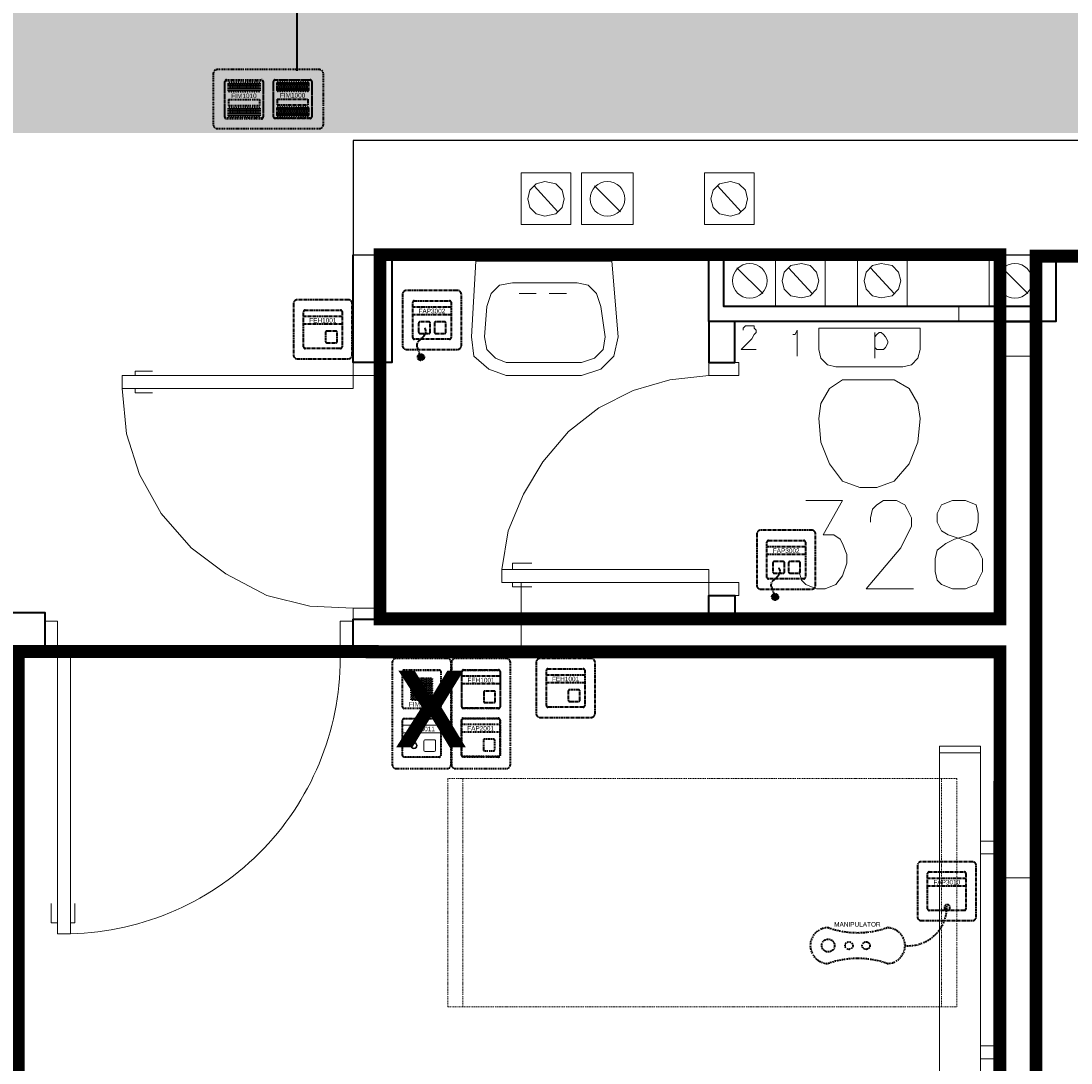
# Model space of a CAD drawing. Header units: millimetres. Extents: x 1 to 17496, y 1 to 30809.
# Tile 249 of 256: x 12559 to 12969, y 28420 to 28827. Entities that reach past the tile are written whole.
import ezdxf
from ezdxf.enums import TextEntityAlignment as Align

# ---------------------------------------------------------------- set-up
doc = ezdxf.new("R2010")
doc.units = ezdxf.units.MM
doc.linetypes.add('BORDER', pattern=[1.75, 0.5, -0.25, 0.5, -0.25, 0, -0.25])
doc.linetypes.add('CENTER', pattern=[2, 1.25, -0.25, 0.25, -0.25])
for name, color, linetype, lineweight in [('0_Przyz_do demontażu', 1, 'CENTER', 40), ('0_Przyz_FAP2001', 1, 'BORDER', 40), ('0_Przyz_FAP3002', 1, 'CENTER', 40), ('0_Przyz_FAP3010', 1, 'CENTER', 40), ('0_Przyz_FEH-1001', 1, 'CENTER', 40), ('0_Przyz_FIM1000', 1, 'CENTER', 40), ('0_Przyz_FIM1100', 1, 'BORDER', 40), ('0_Przyz_Manipulator', 1, 'BORDER', 40), ('0_Przyz_Ramka x4', 1, 'BORDER', 40), ('0_Przyz_Sala chorych', 5, 'BORDER', 40), ('0_Przyz_WC pacjenta', 30, 'CENTER', 40), ('0_Przyz_łóżko', 150, 'BORDER', 40), ('2DE_OBJ_ABB-SIGNAL', 7, 'Continuous', 18), ('N_SSP_ewakuacja', 4, 'CENTER', 40)]:
    doc.layers.add(name, color=color, linetype=linetype, lineweight=lineweight)
for name, color, linetype in [('2DE_TXTMARK', 41, 'Continuous'), ('2DE_TXTNUM', 11, 'Continuous'), ('PDF _Geometria', 7, 'Continuous')]:
    doc.layers.add(name, color=color, linetype=linetype)
doc.styles.add('arial', font='arialbd.ttf')
doc.styles.add('CP_ATTR', font='ARIAL.TTF')
doc.styles.add('CP_ELATT', font='ARIAL.TTF')

# ---------------------------------------------------------------- blocks, each defined once
blk = doc.blocks.new('2de_abb_sig_045_1psoxj')
blk.add_lwpolyline([(0, 20), (0, 0, 0.414214), (1.5, -1.5), (21.5, -1.5, 0.414214), (23, 0), (23, 20, 0.414214), (21.5, 21.5), (1.5, 21.5, 0.414214)], format="xyb", close=True)
at = {"flags": 128}
for points in [[(4, 3.1), (4, 16.9)], [(4.6, 17.5), (18.4, 17.5)], [(19, 16.9), (19, 3.1)], [(18.4, 2.5), (4.6, 2.5)]]:
    blk.add_lwpolyline(points, dxfattribs=at)
for centre, start, end in [((4.6, 16.9), 90, 180), ((18.4, 16.9), 0, 90), ((4.6, 3.1), 180, 270), ((18.4, 3.1), 270, 0)]:
    blk.add_arc(centre, 0.6, start, end)
at = {"linetype": 'Continuous', "style": 'CP_ATTR', "flags": 9}
for tag in ['NAME', 'ARTICLE', 'MARK2', 'OTHER1', 'PRODUCT-TYPE', 'ORDER-NO', 'PRODUCER', 'VOLTAGE', 'CURRENT', 'POWER', 'CHARACTER', 'IP', 'OTHER', 'LINK', 'WEIGHT', 'NUMBER', 'GROUP', 'FUNCTION', 'EL-STATUS']:
    blk.add_attdef(tag, text='', height=0.00005, dxfattribs=at).set_placement((0, 0), align=Align.MIDDLE_LEFT)
at = {"layer": '2DE_TXTMARK', "linetype": 'ByBlock', "style": 'CP_ATTR', "width": 0.8, "flags": 8}
blk.add_attdef('MARK1', text='', height=1.8, dxfattribs=at).set_placement((11.5, 27), align=Align.CENTER)
at = {"layer": '2DE_TXTNUM', "style": 'CP_ELATT', "width": 0.8}
blk.add_attdef('TAG', text='', height=2.5, dxfattribs=at).set_placement((11.5, 23), align=Align.CENTER)
blk = doc.blocks.new('2de_abb_sig_012_53oms7o')
at = {"layer": '0_Przyz_FAP3010', "color": 1}
for p, q in [((15, 5), (0, 5)), ((15, 2), (0, 2)), ((6.68, -7.5), (6.68, -5.79)), ((8.63, -7.5), (8.63, -5.79))]:
    blk.add_line(p, q, dxfattribs=at)
at = {"layer": '0_Przyz_FAP3010', "color": 1, "flags": 128}
for points in [[(0, -6.9), (0, 6.9)], [(0.6, 7.5), (14.4, 7.5)], [(15, 6.9), (15, -6.9)], [(14.4, -7.5), (0.6, -7.5)]]:
    blk.add_lwpolyline(points, dxfattribs=at)
at = {"layer": '0_Przyz_FAP3010', "color": 1}
for centre, radius, start, end in [((0.6, 6.9), 0.6, 90, 180), ((14.4, 6.9), 0.6, 0, 90), ((0.6, -6.9), 0.6, 180, 270), ((7.65, -6.54), 1.23, 37.6692, 142.3308), ((14.4, -6.9), 0.6, 270, 0)]:
    blk.add_arc(centre, radius, start, end, dxfattribs=at)
at = {"layer": '0_Przyz_FAP3010', "color": 1, "style": 'CP_ELATT', "width": 0.8}
blk.add_attdef('TAG', text='', height=2.5, dxfattribs=at).set_placement((7.5, 9), align=Align.CENTER)
at = {"layer": '0_Przyz_FAP3010', "color": 1, "linetype": 'ByBlock', "style": 'CP_ATTR', "width": 0.8, "flags": 8}
blk.add_attdef('MARK1', text='', height=1.8, dxfattribs=at).set_placement((7.5, 3.5), align=Align.MIDDLE_CENTER)
at = {"layer": '0_Przyz_FAP3010', "color": 1, "linetype": 'Continuous', "style": 'CP_ATTR', "flags": 9}
for tag in ['NAME', 'ARTICLE', 'MARK2', 'OTHER1', 'PRODUCT-TYPE', 'ORDER-NO', 'PRODUCER', 'VOLTAGE', 'CURRENT', 'POWER', 'CHARACTER', 'IP', 'OTHER', 'LINK', 'WEIGHT', 'NUMBER', 'GROUP', 'FUNCTION', 'EL-STATUS']:
    blk.add_attdef(tag, text='', height=0.00005, dxfattribs=at).set_placement((0, -6.9), align=Align.MIDDLE_LEFT)
blk = doc.blocks.new('2de_abb_sig_011_53jswgj')
blk.add_hatch(color=256).paths.add_polyline_path([(4.43, -14.56, 0.52796), (2.73, -13.39, 1.894083)])
for p, q in [((15, 5), (0, 5)), ((15, 2), (0, 2)), ((2.32, -1.2), (2.32, -4.8)), ((6.38, -0.75), (2.76, -0.75)), ((6.82, -4.8), (6.82, -1.2)), ((8.47, -1.2), (8.47, -4.8)), ((12.53, -0.75), (8.91, -0.75)), ((12.97, -4.8), (12.97, -1.2)), ((2.77, -5.25), (6.37, -5.25)), ((4.46, -6.18), (2.81, -7.85)), ((6.82, -4.35), (6.82, -4.35)), ((8.92, -5.25), (12.52, -5.25)), ((12.97, -4.35), (12.97, -4.35)), ((1.71, -10.8), (3.18, -14.56))]:
    blk.add_line(p, q)
at = {"flags": 128}
for points in [[(0, -6.9), (0, 6.9)], [(0.6, 7.5), (14.4, 7.5)], [(15, 6.9), (15, -6.9)], [(14.4, -7.5), (0.6, -7.5)]]:
    blk.add_lwpolyline(points, dxfattribs=at)
blk.add_circle((3.18, -14.56), 1.25)
for centre, radius, start, end in [((0.6, 6.9), 0.6, 90, 180), ((14.4, 6.9), 0.6, 0, 90), ((2.77, -1.2), 0.45, 88.7598, 180), ((2.77, -4.52), 2.36, 315.5514, 40.269), ((6.37, -1.2), 0.45, 0, 91.2402), ((8.92, -1.2), 0.45, 88.7598, 180), ((12.52, -1.2), 0.45, 0, 91.2402), ((0.6, -6.9), 0.6, 180, 270), ((3.91, -9.94), 2.36, 117.738, 201.3291), ((2.77, -4.8), 0.45, 180, 270), ((6.37, -4.8), 0.45, 270, 0), ((8.92, -4.8), 0.45, 180, 270), ((12.52, -4.8), 0.45, 270, 0), ((14.4, -6.9), 0.6, 270, 0)]:
    blk.add_arc(centre, radius, start, end)
at = {"linetype": 'Continuous', "style": 'CP_ATTR', "flags": 9}
for tag in ['NAME', 'ARTICLE', 'MARK2', 'OTHER1', 'PRODUCT-TYPE', 'ORDER-NO', 'PRODUCER', 'VOLTAGE', 'CURRENT', 'POWER', 'CHARACTER', 'IP', 'OTHER', 'LINK', 'WEIGHT', 'NUMBER', 'GROUP', 'FUNCTION', 'EL-STATUS']:
    blk.add_attdef(tag, text='', height=0.00005, dxfattribs=at).set_placement((0, -6.9), align=Align.MIDDLE_LEFT)
at = {"layer": '2DE_TXTMARK', "linetype": 'ByBlock', "style": 'CP_ATTR', "width": 0.8, "flags": 8}
blk.add_attdef('MARK1', text='', height=1.8, dxfattribs=at).set_placement((7.5, 3.5), align=Align.MIDDLE_CENTER)
at = {"layer": '2DE_TXTNUM', "style": 'CP_ELATT', "width": 0.8}
blk.add_attdef('TAG', text='', height=2.5, dxfattribs=at).set_placement((7.5, 9), align=Align.CENTER)
blk = doc.blocks.new('2de_abb_sig_001_fzxmh7f')
for p, q in [((15, 5), (0, 5)), ((15, 2), (0, 2)), ((8.57, -1.2), (8.57, -4.8)), ((12.63, -0.75), (9.01, -0.75)), ((13.07, -4.8), (13.07, -1.2)), ((9.02, -5.25), (12.62, -5.25)), ((13.07, -4.35), (13.07, -4.35))]:
    blk.add_line(p, q)
at = {"flags": 128}
for points in [[(0, -6.9), (0, 6.9)], [(0.6, 7.5), (14.4, 7.5)], [(15, 6.9), (15, -6.9)], [(14.4, -7.5), (0.6, -7.5)]]:
    blk.add_lwpolyline(points, dxfattribs=at)
for centre, radius, start, end in [((0.6, 6.9), 0.6, 90, 180), ((14.4, 6.9), 0.6, 0, 90), ((9.02, -1.2), 0.45, 88.7598, 180), ((12.62, -1.2), 0.45, 0, 91.2402), ((0.6, -6.9), 0.6, 180, 270), ((9.02, -4.8), 0.45, 180, 270), ((12.62, -4.8), 0.45, 270, 0), ((14.4, -6.9), 0.6, 270, 0)]:
    blk.add_arc(centre, radius, start, end)
at = {"linetype": 'Continuous', "style": 'CP_ATTR', "flags": 9}
for tag in ['NAME', 'ARTICLE', 'MARK2', 'OTHER1', 'PRODUCT-TYPE', 'ORDER-NO', 'PRODUCER', 'VOLTAGE', 'CURRENT', 'POWER', 'CHARACTER', 'IP', 'OTHER', 'LINK', 'WEIGHT', 'NUMBER', 'GROUP', 'FUNCTION', 'EL-STATUS']:
    blk.add_attdef(tag, text='', height=0.00005, dxfattribs=at).set_placement((0, -6.9), align=Align.MIDDLE_LEFT)
at = {"layer": '2DE_TXTMARK', "linetype": 'ByBlock', "style": 'CP_ATTR', "width": 0.8, "flags": 8}
blk.add_attdef('MARK1', text='', height=1.8, dxfattribs=at).set_placement((7.5, 3.5), align=Align.MIDDLE_CENTER)
at = {"layer": '2DE_TXTNUM', "style": 'CP_ELATT', "width": 0.8}
blk.add_attdef('TAG', text='', height=2.5, dxfattribs=at).set_placement((7.5, 9), align=Align.CENTER)
blk = doc.blocks.new('2de_abb_sig_046_18mvjo')
blk.add_lwpolyline([(0, 40), (0, 0, 0.414214), (1.5, -1.5), (21.5, -1.5, 0.414214), (23, 0), (23, 40, 0.414214), (21.5, 41.5), (1.5, 41.5, 0.414214)], format="xyb", close=True)
at = {"flags": 128}
for points in [[(4.6, 37), (18.4, 37)], [(4, 22.6), (4, 36.4)], [(19, 36.4), (19, 22.6)], [(18.4, 22), (4.6, 22)], [(4, 3.6), (4, 17.4)], [(4.6, 18), (18.4, 18)], [(19, 17.4), (19, 3.6)], [(18.4, 3), (4.6, 3)]]:
    blk.add_lwpolyline(points, dxfattribs=at)
for centre, start, end in [((4.6, 36.4), 90, 180), ((18.4, 36.4), 0, 90), ((4.6, 22.6), 180, 270), ((18.4, 22.6), 270, 0), ((4.6, 17.4), 90, 180), ((18.4, 17.4), 0, 90), ((4.6, 3.6), 180, 270), ((18.4, 3.6), 270, 0)]:
    blk.add_arc(centre, 0.6, start, end)
at = {"linetype": 'Continuous', "style": 'CP_ATTR', "flags": 9}
for tag in ['NAME', 'ARTICLE', 'MARK2', 'OTHER1', 'PRODUCT-TYPE', 'ORDER-NO', 'PRODUCER', 'VOLTAGE', 'CURRENT', 'POWER', 'CHARACTER', 'IP', 'OTHER', 'LINK', 'WEIGHT', 'NUMBER', 'GROUP', 'FUNCTION', 'EL-STATUS']:
    blk.add_attdef(tag, text='', height=0.00005, dxfattribs=at).set_placement((0, 0), align=Align.MIDDLE_LEFT)
at = {"layer": '2DE_TXTMARK', "linetype": 'ByBlock', "style": 'CP_ATTR', "width": 0.8, "flags": 8}
blk.add_attdef('MARK1', text='', height=1.8, dxfattribs=at).set_placement((11.5, 47), align=Align.CENTER)
at = {"layer": '2DE_TXTNUM', "style": 'CP_ELATT', "width": 0.8}
blk.add_attdef('TAG', text='', height=2.5, dxfattribs=at).set_placement((11.5, 43), align=Align.CENTER)
blk = doc.blocks.new('2de_abb_sig_007_fzx2ohn')
blk.add_hatch(color=10).paths.add_polyline_path([(1.5, -2.25), (13.5, -2.25), (13.5, 0), (1.5, 0)])
at = {"color": 10}
for p, q in [((1.5, 0), (13.5, 0)), ((1.5, 0), (1.5, -2.25)), ((13.5, 0), (13.5, -2.25)), ((1.5, -2.25), (13.5, -2.25))]:
    blk.add_line(p, q, dxfattribs=at)
at = {"flags": 128}
for points in [[(0, -6.9), (0, 6.9)], [(0.6, 7.5), (14.4, 7.5)], [(15, 6.9), (15, -6.9)], [(14.4, -7.5), (0.6, -7.5)]]:
    blk.add_lwpolyline(points, dxfattribs=at)
for points in [[(1.5, 3.38), (1.5, 6.38)], [(1.95, 6.38), (1.95, 3.38)], [(2.4, 3.38), (2.4, 6.38)], [(2.85, 6.38), (2.85, 3.38)], [(3.3, 3.38), (3.3, 6.38)], [(3.75, 6.38), (3.75, 3.38)], [(4.2, 3.38), (4.2, 6.38)], [(4.65, 6.38), (4.65, 3.38)], [(5.1, 3.38), (5.1, 6.38)], [(5.55, 6.38), (5.55, 3.38)], [(6, 3.38), (6, 6.38)], [(6.45, 6.38), (6.45, 3.38)], [(6.9, 3.38), (6.9, 6.38)], [(7.35, 6.38), (7.35, 3.38)], [(7.8, 3.38), (7.8, 6.38)], [(8.25, 6.38), (8.25, 3.38)], [(8.7, 3.38), (8.7, 6.38)], [(9.15, 6.38), (9.15, 3.38)], [(9.6, 3.38), (9.6, 6.38)], [(10.05, 6.38), (10.05, 3.38)], [(10.5, 3.38), (10.5, 6.38)], [(10.95, 6.38), (10.95, 3.38)], [(11.4, 3.38), (11.4, 6.38)], [(11.85, 6.38), (11.85, 3.38)], [(12.3, 3.38), (12.3, 6.38)], [(12.75, 6.38), (12.75, 3.38)], [(13.2, 3.38), (13.2, 6.38)], [(13.65, 6.38), (13.65, 3.38)], [(1.5, -6.38), (1.5, -3.38)], [(1.95, -3.38), (1.95, -6.38)], [(2.4, -6.38), (2.4, -3.38)], [(2.85, -3.38), (2.85, -6.38)], [(3.3, -6.38), (3.3, -3.38)], [(3.75, -3.38), (3.75, -6.38)], [(4.2, -6.38), (4.2, -3.38)], [(4.65, -3.38), (4.65, -6.38)], [(5.1, -6.38), (5.1, -3.38)], [(5.55, -3.38), (5.55, -6.38)], [(6, -6.38), (6, -3.38)], [(6.45, -3.38), (6.45, -6.38)], [(6.9, -6.38), (6.9, -3.38)], [(7.35, -3.38), (7.35, -6.38)], [(7.8, -6.38), (7.8, -3.38)], [(8.25, -3.38), (8.25, -6.38)], [(8.7, -6.38), (8.7, -3.38)], [(9.15, -3.38), (9.15, -6.38)], [(9.6, -6.38), (9.6, -3.38)], [(10.05, -3.38), (10.05, -6.38)], [(10.5, -6.38), (10.5, -3.38)], [(10.95, -3.38), (10.95, -6.38)], [(11.4, -6.38), (11.4, -3.38)], [(11.85, -3.38), (11.85, -6.38)], [(12.3, -6.38), (12.3, -3.38)], [(12.75, -3.38), (12.75, -6.38)], [(13.2, -6.38), (13.2, -3.38)], [(13.65, -3.38), (13.65, -6.38)]]:
    blk.add_lwpolyline(points)
for centre, radius, start, end in [((0.6, 6.9), 0.6, 90, 180), ((1.73, 6.38), 0.225, 0, 180), ((2.63, 6.38), 0.225, 0, 180), ((3.53, 6.38), 0.225, 0, 180), ((4.43, 6.38), 0.225, 0, 180), ((5.33, 6.38), 0.225, 0, 180), ((6.23, 6.38), 0.225, 0, 180), ((7.13, 6.38), 0.225, 0, 180), ((8.03, 6.38), 0.225, 0, 180), ((8.93, 6.38), 0.225, 0, 180), ((9.83, 6.38), 0.225, 0, 180), ((10.73, 6.38), 0.225, 0, 180), ((11.63, 6.38), 0.225, 0, 180), ((12.53, 6.38), 0.225, 0, 180), ((13.43, 6.38), 0.225, 0, 180), ((14.4, 6.9), 0.6, 0, 90), ((1.73, 3.38), 0.225, 180, 0), ((2.63, 3.38), 0.225, 180, 0), ((3.53, 3.38), 0.225, 180, 0), ((4.43, 3.38), 0.225, 180, 0), ((5.33, 3.38), 0.225, 180, 0), ((6.23, 3.38), 0.225, 180, 0), ((7.13, 3.38), 0.225, 180, 0), ((8.03, 3.38), 0.225, 180, 0), ((8.93, 3.38), 0.225, 180, 0), ((9.83, 3.38), 0.225, 180, 0), ((10.73, 3.38), 0.225, 180, 0), ((11.63, 3.38), 0.225, 180, 0), ((12.53, 3.38), 0.225, 180, 0), ((13.43, 3.38), 0.225, 180, 0), ((1.73, -3.38), 0.225, 0, 180), ((2.63, -3.38), 0.225, 0, 180), ((3.53, -3.38), 0.225, 0, 180), ((4.43, -3.38), 0.225, 0, 180), ((5.33, -3.38), 0.225, 0, 180), ((6.23, -3.38), 0.225, 0, 180), ((7.13, -3.38), 0.225, 0, 180), ((8.03, -3.38), 0.225, 0, 180), ((8.93, -3.38), 0.225, 0, 180), ((9.83, -3.38), 0.225, 0, 180), ((10.73, -3.38), 0.225, 0, 180), ((11.63, -3.38), 0.225, 0, 180), ((12.53, -3.38), 0.225, 0, 180), ((13.43, -3.38), 0.225, 0, 180), ((0.6, -6.9), 0.6, 180, 270), ((1.73, -6.38), 0.225, 180, 0), ((2.63, -6.38), 0.225, 180, 0), ((3.53, -6.38), 0.225, 180, 0), ((4.43, -6.38), 0.225, 180, 0), ((5.33, -6.38), 0.225, 180, 0), ((6.23, -6.38), 0.225, 180, 0), ((7.13, -6.38), 0.225, 180, 0), ((8.03, -6.38), 0.225, 180, 0), ((8.93, -6.38), 0.225, 180, 0), ((9.83, -6.38), 0.225, 180, 0), ((10.73, -6.38), 0.225, 180, 0), ((11.63, -6.38), 0.225, 180, 0), ((12.53, -6.38), 0.225, 180, 0), ((13.43, -6.38), 0.225, 180, 0), ((14.4, -6.9), 0.6, 270, 0)]:
    blk.add_arc(centre, radius, start, end)
at = {"linetype": 'Continuous', "style": 'CP_ATTR', "flags": 9}
for tag in ['EL-STATUS', 'FUNCTION', 'GROUP', 'NUMBER', 'WEIGHT', 'LINK', 'OTHER', 'IP', 'CHARACTER', 'POWER', 'CURRENT', 'VOLTAGE', 'PRODUCER', 'ORDER-NO', 'PRODUCT-TYPE', 'OTHER1', 'MARK2', 'ARTICLE', 'NAME']:
    blk.add_attdef(tag, text='', height=0.00005, dxfattribs=at).set_placement((0, -6.9), align=Align.MIDDLE_LEFT)
at = {"layer": '2DE_TXTMARK', "linetype": 'ByBlock', "style": 'CP_ATTR', "width": 0.8, "flags": 8}
blk.add_attdef('MARK1', text='', height=1.8, dxfattribs=at).set_placement((7.5, 1.5), align=Align.MIDDLE_CENTER)
at = {"layer": '2DE_TXTNUM', "style": 'CP_ELATT', "width": 0.8}
blk.add_attdef('TAG', text='', height=2.5, dxfattribs=at).set_placement((7.5, 9), align=Align.CENTER)
blk = doc.blocks.new('2de_abb_sig_n52_f0txfx9')
for centre, radius in [((-46.34, -15.39), 2.5), ((-38.25, -15.39), 1.5), ((-31.53, -15.39), 1.5)]:
    blk.add_circle(centre, radius)
for centre, radius, start, end in [((-15.05, -0.39), 15.06, 265.1118, 1.486), ((-46.34, -15.39), 7, 90, 270), ((-34.83, 24.3), 34.66, 250.6222, 289.3778), ((-23.33, -15.39), 7, 270, 90), ((-34.83, -55.09), 34.66, 70.6222, 109.3778)]:
    blk.add_arc(centre, radius, start, end)
at = {"linetype": 'Continuous', "style": 'CP_ATTR', "flags": 9}
for tag in ['ARTICLE', 'NAME', 'EL-STATUS', 'FUNCTION', 'GROUP', 'NUMBER', 'WEIGHT', 'LINK', 'OTHER', 'IP', 'CHARACTER', 'POWER', 'CURRENT', 'VOLTAGE', 'PRODUCER', 'ORDER-NO', 'PRODUCT-TYPE', 'OTHER1', 'MARK2']:
    blk.add_attdef(tag, text='', height=0.00005, dxfattribs=at).set_placement((-46.34, -22.39), align=Align.MIDDLE_LEFT)
at = {"layer": '2DE_TXTMARK', "linetype": 'ByBlock', "style": 'CP_ATTR', "width": 0.8, "flags": 8}
blk.add_attdef('MARK1', text='', height=1.8, dxfattribs=at).set_placement((-34.94, -7.09), align=Align.MIDDLE_CENTER)
at = {"layer": '2DE_TXTNUM', "style": 'CP_ELATT', "width": 0.8}
blk.add_attdef('TAG', text='', height=2.5, dxfattribs=at).set_placement((-34.94, -4.09), align=Align.CENTER)
blk = doc.blocks.new('2de_abb_sig_006_fzxhx6d')
at = {"flags": 128}
for points in [[(0, -6.9), (0, 6.9)], [(0.6, 7.5), (14.4, 7.5)], [(15, 6.9), (15, -6.9)], [(14.4, -7.5), (0.6, -7.5)]]:
    blk.add_lwpolyline(points, dxfattribs=at)
for points in [[(3.45, 4.27), (11.55, 4.27)], [(11.55, 3.82), (3.45, 3.82)], [(3.45, 3.37), (11.55, 3.37)], [(11.55, 2.92), (3.45, 2.92)], [(3.45, 2.47), (11.55, 2.47)], [(11.55, 2.02), (3.45, 2.02)], [(3.45, 1.57), (11.55, 1.57)], [(11.55, 1.12), (3.45, 1.12)], [(3.45, 0.67), (11.55, 0.67)], [(11.55, 0.22), (3.45, 0.22)], [(3.45, -0.22), (11.55, -0.22)], [(11.55, -0.67), (3.45, -0.67)], [(3.45, -1.12), (11.55, -1.12)], [(11.55, -1.57), (3.45, -1.57)], [(3.45, -2.02), (11.55, -2.02)], [(11.55, -2.47), (3.45, -2.47)], [(3.45, -2.92), (11.55, -2.92)], [(11.55, -3.37), (3.45, -3.37)], [(3.45, -3.82), (11.55, -3.82)], [(11.55, -4.27), (3.45, -4.27)]]:
    blk.add_lwpolyline(points)
for centre, radius, start, end in [((0.6, 6.9), 0.6, 90, 180), ((3.45, 4.05), 0.225, 90, 270), ((11.55, 4.05), 0.225, 270, 90), ((14.4, 6.9), 0.6, 0, 90), ((3.45, 3.15), 0.225, 90, 270), ((3.45, 2.25), 0.225, 90, 270), ((3.45, 1.35), 0.225, 90, 270), ((3.45, 0.45), 0.225, 90, 270), ((11.55, 3.15), 0.225, 270, 90), ((11.55, 2.25), 0.225, 270, 90), ((11.55, 1.35), 0.225, 270, 90), ((11.55, 0.45), 0.225, 270, 90), ((3.45, -0.45), 0.225, 90, 270), ((3.45, -1.35), 0.225, 90, 270), ((3.45, -2.25), 0.225, 90, 270), ((3.45, -3.15), 0.225, 90, 270), ((3.45, -4.05), 0.225, 90, 270), ((11.55, -0.45), 0.225, 270, 90), ((11.55, -1.35), 0.225, 270, 90), ((11.55, -2.25), 0.225, 270, 90), ((11.55, -3.15), 0.225, 270, 90), ((11.55, -4.05), 0.225, 270, 90), ((0.6, -6.9), 0.6, 180, 270), ((14.4, -6.9), 0.6, 270, 0)]:
    blk.add_arc(centre, radius, start, end)
at = {"linetype": 'Continuous', "style": 'CP_ATTR', "flags": 9}
for tag in ['NAME', 'ARTICLE', 'MARK2', 'OTHER1', 'PRODUCT-TYPE', 'ORDER-NO', 'PRODUCER', 'VOLTAGE', 'CURRENT', 'POWER', 'CHARACTER', 'IP', 'OTHER', 'LINK', 'WEIGHT', 'NUMBER', 'GROUP', 'FUNCTION', 'EL-STATUS']:
    blk.add_attdef(tag, text='', height=0.00005, dxfattribs=at).set_placement((0, -6.9), align=Align.MIDDLE_LEFT)
at = {"layer": '2DE_TXTMARK', "linetype": 'ByBlock', "style": 'CP_ATTR', "width": 0.8, "flags": 8}
blk.add_attdef('MARK1', text='', height=1.8, dxfattribs=at).set_placement((7.5, -5.89), align=Align.MIDDLE_CENTER)
at = {"layer": '2DE_TXTNUM', "style": 'CP_ELATT', "width": 0.8}
blk.add_attdef('TAG', text='', height=2.5, dxfattribs=at).set_placement((7.5, 9), align=Align.CENTER)
blk = doc.blocks.new('2de_abb_sig_013_53790e7')
for p, q in [((15, 5), (0, 5)), ((15, 2), (0, 2)), ((8.47, -1.2), (8.47, -4.8)), ((12.53, -0.75), (8.91, -0.75)), ((12.97, -4.8), (12.97, -1.2)), ((8.92, -5.25), (12.52, -5.25)), ((12.97, -4.35), (12.97, -4.35))]:
    blk.add_line(p, q)
at = {"flags": 128}
for points in [[(0, -6.9), (0, 6.9)], [(0.6, 7.5), (14.4, 7.5)], [(15, 6.9), (15, -6.9)], [(14.4, -7.5), (0.6, -7.5)]]:
    blk.add_lwpolyline(points, dxfattribs=at)
at = {"ltscale": 0.2}
for centre, radius in [((4.57, -2.98), 1.25), ((4.57, -3), 0.95)]:
    blk.add_circle(centre, radius, dxfattribs=at)
for centre, radius, start, end in [((0.6, 6.9), 0.6, 90, 180), ((14.4, 6.9), 0.6, 0, 90), ((8.92, -1.2), 0.45, 88.7598, 180), ((12.52, -1.2), 0.45, 0, 91.2402), ((0.6, -6.9), 0.6, 180, 270), ((8.92, -4.8), 0.45, 180, 270), ((12.52, -4.8), 0.45, 270, 0), ((14.4, -6.9), 0.6, 270, 0)]:
    blk.add_arc(centre, radius, start, end)
at = {"linetype": 'Continuous', "style": 'CP_ATTR', "flags": 9}
for tag in ['NAME', 'ARTICLE', 'MARK2', 'OTHER1', 'PRODUCT-TYPE', 'ORDER-NO', 'PRODUCER', 'VOLTAGE', 'CURRENT', 'POWER', 'CHARACTER', 'IP', 'OTHER', 'LINK', 'WEIGHT', 'NUMBER', 'GROUP', 'FUNCTION', 'EL-STATUS']:
    blk.add_attdef(tag, text='', height=0.00005, dxfattribs=at).set_placement((0, -6.9), align=Align.MIDDLE_LEFT)
at = {"layer": '2DE_TXTMARK', "linetype": 'ByBlock', "style": 'CP_ATTR', "width": 0.8, "flags": 8}
blk.add_attdef('MARK1', text='', height=1.8, dxfattribs=at).set_placement((7.5, 3.5), align=Align.MIDDLE_CENTER)
at = {"layer": '2DE_TXTNUM', "style": 'CP_ELATT', "width": 0.8}
blk.add_attdef('TAG', text='', height=2.5, dxfattribs=at).set_placement((7.5, 9), align=Align.CENTER)
blk = doc.blocks.new('2de_abb_sig_010_fzx1zps')
for p, q in [((15, 5), (0, 5)), ((15, 2), (0, 2)), ((8.57, -1.2), (8.57, -4.8)), ((12.63, -0.75), (9.01, -0.75)), ((13.07, -4.8), (13.07, -1.2)), ((9.02, -5.25), (12.62, -5.25)), ((13.07, -4.35), (13.07, -4.35))]:
    blk.add_line(p, q)
at = {"flags": 128}
for points in [[(0, -6.9), (0, 6.9)], [(0.6, 7.5), (14.4, 7.5)], [(15, 6.9), (15, -6.9)], [(14.4, -7.5), (0.6, -7.5)]]:
    blk.add_lwpolyline(points, dxfattribs=at)
for centre, radius, start, end in [((0.6, 6.9), 0.6, 90, 180), ((14.4, 6.9), 0.6, 0, 90), ((9.02, -1.2), 0.45, 88.7598, 180), ((12.62, -1.2), 0.45, 0, 91.2402), ((0.6, -6.9), 0.6, 180, 270), ((9.02, -4.8), 0.45, 180, 270), ((12.62, -4.8), 0.45, 270, 0), ((14.4, -6.9), 0.6, 270, 0)]:
    blk.add_arc(centre, radius, start, end)
at = {"linetype": 'Continuous', "style": 'CP_ATTR', "flags": 9}
for tag in ['NAME', 'ARTICLE', 'MARK2', 'OTHER1', 'PRODUCT-TYPE', 'ORDER-NO', 'PRODUCER', 'VOLTAGE', 'CURRENT', 'POWER', 'CHARACTER', 'IP', 'OTHER', 'LINK', 'WEIGHT', 'NUMBER', 'GROUP', 'FUNCTION', 'EL-STATUS']:
    blk.add_attdef(tag, text='', height=0.00005, dxfattribs=at).set_placement((0, -6.9), align=Align.MIDDLE_LEFT)
at = {"layer": '2DE_TXTMARK', "linetype": 'ByBlock', "style": 'CP_ATTR', "width": 0.8, "flags": 8}
blk.add_attdef('MARK1', text='', height=1.8, dxfattribs=at).set_placement((7.5, 3.5), align=Align.MIDDLE_CENTER)
at = {"layer": '2DE_TXTNUM', "style": 'CP_ELATT', "width": 0.8}
blk.add_attdef('TAG', text='', height=2.5, dxfattribs=at).set_placement((7.5, 9), align=Align.CENTER)
blk = doc.blocks.new('2de_abb_sig_005_fzxsvu1')
blk.add_hatch(color=50).paths.add_polyline_path([(1.5, -2.25), (13.5, -2.25), (13.5, 0), (1.5, 0)])
at = {"color": 50}
for p, q in [((1.5, 0), (13.5, 0)), ((1.5, 0), (1.5, -2.25)), ((13.5, 0), (13.5, -2.25)), ((1.5, -2.25), (13.5, -2.25))]:
    blk.add_line(p, q, dxfattribs=at)
at = {"flags": 128}
for points in [[(0, -6.9), (0, 6.9)], [(0.6, 7.5), (14.4, 7.5)], [(15, 6.9), (15, -6.9)], [(14.4, -7.5), (0.6, -7.5)]]:
    blk.add_lwpolyline(points, dxfattribs=at)
for points in [[(1.5, 3.38), (1.5, 6.38)], [(1.95, 6.38), (1.95, 3.38)], [(2.4, 3.38), (2.4, 6.38)], [(2.85, 6.38), (2.85, 3.38)], [(3.3, 3.38), (3.3, 6.38)], [(3.75, 6.38), (3.75, 3.38)], [(4.2, 3.38), (4.2, 6.38)], [(4.65, 6.38), (4.65, 3.38)], [(5.1, 3.38), (5.1, 6.38)], [(5.55, 6.38), (5.55, 3.38)], [(6, 3.38), (6, 6.38)], [(6.45, 6.38), (6.45, 3.38)], [(6.9, 3.38), (6.9, 6.38)], [(7.35, 6.38), (7.35, 3.38)], [(7.8, 3.38), (7.8, 6.38)], [(8.25, 6.38), (8.25, 3.38)], [(8.7, 3.38), (8.7, 6.38)], [(9.15, 6.38), (9.15, 3.38)], [(9.6, 3.38), (9.6, 6.38)], [(10.05, 6.38), (10.05, 3.38)], [(10.5, 3.38), (10.5, 6.38)], [(10.95, 6.38), (10.95, 3.38)], [(11.4, 3.38), (11.4, 6.38)], [(11.85, 6.38), (11.85, 3.38)], [(12.3, 3.38), (12.3, 6.38)], [(12.75, 6.38), (12.75, 3.38)], [(13.2, 3.38), (13.2, 6.38)], [(13.65, 6.38), (13.65, 3.38)], [(1.5, -6.38), (1.5, -3.38)], [(1.95, -3.38), (1.95, -6.38)], [(2.4, -6.38), (2.4, -3.38)], [(2.85, -3.38), (2.85, -6.38)], [(3.3, -6.38), (3.3, -3.38)], [(3.75, -3.38), (3.75, -6.38)], [(4.2, -6.38), (4.2, -3.38)], [(4.65, -3.38), (4.65, -6.38)], [(5.1, -6.38), (5.1, -3.38)], [(5.55, -3.38), (5.55, -6.38)], [(6, -6.38), (6, -3.38)], [(6.45, -3.38), (6.45, -6.38)], [(6.9, -6.38), (6.9, -3.38)], [(7.35, -3.38), (7.35, -6.38)], [(7.8, -6.38), (7.8, -3.38)], [(8.25, -3.38), (8.25, -6.38)], [(8.7, -6.38), (8.7, -3.38)], [(9.15, -3.38), (9.15, -6.38)], [(9.6, -6.38), (9.6, -3.38)], [(10.05, -3.38), (10.05, -6.38)], [(10.5, -6.38), (10.5, -3.38)], [(10.95, -3.38), (10.95, -6.38)], [(11.4, -6.38), (11.4, -3.38)], [(11.85, -3.38), (11.85, -6.38)], [(12.3, -6.38), (12.3, -3.38)], [(12.75, -3.38), (12.75, -6.38)], [(13.2, -6.38), (13.2, -3.38)], [(13.65, -3.38), (13.65, -6.38)]]:
    blk.add_lwpolyline(points)
for centre, radius, start, end in [((0.6, 6.9), 0.6, 90, 180), ((1.73, 6.38), 0.225, 0, 180), ((2.63, 6.38), 0.225, 0, 180), ((3.53, 6.38), 0.225, 0, 180), ((4.43, 6.38), 0.225, 0, 180), ((5.33, 6.38), 0.225, 0, 180), ((6.23, 6.38), 0.225, 0, 180), ((7.13, 6.38), 0.225, 0, 180), ((8.03, 6.38), 0.225, 0, 180), ((8.93, 6.38), 0.225, 0, 180), ((9.83, 6.38), 0.225, 0, 180), ((10.73, 6.38), 0.225, 0, 180), ((11.63, 6.38), 0.225, 0, 180), ((12.53, 6.38), 0.225, 0, 180), ((13.43, 6.38), 0.225, 0, 180), ((14.4, 6.9), 0.6, 0, 90), ((1.73, 3.38), 0.225, 180, 0), ((2.63, 3.38), 0.225, 180, 0), ((3.53, 3.38), 0.225, 180, 0), ((4.43, 3.38), 0.225, 180, 0), ((5.33, 3.38), 0.225, 180, 0), ((6.23, 3.38), 0.225, 180, 0), ((7.13, 3.38), 0.225, 180, 0), ((8.03, 3.38), 0.225, 180, 0), ((8.93, 3.38), 0.225, 180, 0), ((9.83, 3.38), 0.225, 180, 0), ((10.73, 3.38), 0.225, 180, 0), ((11.63, 3.38), 0.225, 180, 0), ((12.53, 3.38), 0.225, 180, 0), ((13.43, 3.38), 0.225, 180, 0), ((1.73, -3.38), 0.225, 0, 180), ((2.63, -3.38), 0.225, 0, 180), ((3.53, -3.38), 0.225, 0, 180), ((4.43, -3.38), 0.225, 0, 180), ((5.33, -3.38), 0.225, 0, 180), ((6.23, -3.38), 0.225, 0, 180), ((7.13, -3.38), 0.225, 0, 180), ((8.03, -3.38), 0.225, 0, 180), ((8.93, -3.38), 0.225, 0, 180), ((9.83, -3.38), 0.225, 0, 180), ((10.73, -3.38), 0.225, 0, 180), ((11.63, -3.38), 0.225, 0, 180), ((12.53, -3.38), 0.225, 0, 180), ((13.43, -3.38), 0.225, 0, 180), ((0.6, -6.9), 0.6, 180, 270), ((1.73, -6.38), 0.225, 180, 0), ((2.63, -6.38), 0.225, 180, 0), ((3.53, -6.38), 0.225, 180, 0), ((4.43, -6.38), 0.225, 180, 0), ((5.33, -6.38), 0.225, 180, 0), ((6.23, -6.38), 0.225, 180, 0), ((7.13, -6.38), 0.225, 180, 0), ((8.03, -6.38), 0.225, 180, 0), ((8.93, -6.38), 0.225, 180, 0), ((9.83, -6.38), 0.225, 180, 0), ((10.73, -6.38), 0.225, 180, 0), ((11.63, -6.38), 0.225, 180, 0), ((12.53, -6.38), 0.225, 180, 0), ((13.43, -6.38), 0.225, 180, 0), ((14.4, -6.9), 0.6, 270, 0)]:
    blk.add_arc(centre, radius, start, end)
at = {"linetype": 'Continuous', "style": 'CP_ATTR', "flags": 9}
for tag in ['EL-STATUS', 'FUNCTION', 'GROUP', 'NUMBER', 'WEIGHT', 'LINK', 'OTHER', 'IP', 'CHARACTER', 'POWER', 'CURRENT', 'VOLTAGE', 'PRODUCER', 'ORDER-NO', 'PRODUCT-TYPE', 'OTHER1', 'MARK2', 'ARTICLE', 'NAME']:
    blk.add_attdef(tag, text='', height=0.00005, dxfattribs=at).set_placement((0, -6.9), align=Align.MIDDLE_LEFT)
at = {"layer": '2DE_TXTMARK', "linetype": 'ByBlock', "style": 'CP_ATTR', "width": 0.8, "flags": 8}
blk.add_attdef('MARK1', text='', height=1.8, dxfattribs=at).set_placement((7.5, 1.5), align=Align.MIDDLE_CENTER)
at = {"layer": '2DE_TXTNUM', "style": 'CP_ELATT', "width": 0.8}
blk.add_attdef('TAG', text='', height=2.5, dxfattribs=at).set_placement((7.5, 9), align=Align.CENTER)

msp = doc.modelspace()

# ---------------------------------------------------------------- hatches: boundary and pattern name
at = {"layer": 'N_SSP_ewakuacja', "lineweight": 60, "transparency": 33554457}
h = msp.add_hatch(color=51, dxfattribs=at)
h.dxf.hatch_style = 1
h.paths.add_polyline_path([(5810.72, 28917.92), (5811.53, 28904.17), (5811.53, 28697.72), (6290.98, 28697.72), (6290.98, 28783.07), (13369.05, 28783.07), (13369.05, 28661.44), (13586.71, 28661.44), (13586.71, 29190.64), (13377.59, 29190.64), (13377.59, 29009.27), (12105.8, 29009.27), (12105.8, 29067.3), (6329.51, 29067.3), (6329.51, 28917.92)])

# ---------------------------------------------------------------- linework, layer by layer
at = {"layer": '0_Przyz_Ramka x4', "linetype": 'ByBlock'}
msp.add_lwpolyline([(12666.38, 28807.33), (12666.38, 28953.78)], dxfattribs=at)
at = {"layer": '0_Przyz_Sala chorych', "ltscale": 500, "const_width": 5}
for points in [[(12955.03, 28734.93), (13096.72, 28734.93), (13096.72, 28516.73), (13320.91, 28516.73), (13321.18, 28516.73), (13321.18, 28065.88), (12955.01, 28065.88)], [(12557.53, 28580.44), (12695.76, 28580.44), (12695.76, 28580.33), (12940.98, 28580.33), (12940.94, 28516.73), (12940.94, 28065.88), (12557.51, 28065.88)]]:
    msp.add_lwpolyline(points, close=True, dxfattribs=at)
at = {"layer": '0_Przyz_WC pacjenta', "ltscale": 500, "const_width": 5}
msp.add_lwpolyline([(12698.77, 28735.53), (12941.01, 28735.53), (12941.01, 28593.23), (12698.83, 28593.23)], close=True, dxfattribs=at)
at = {"layer": '0_Przyz_łóżko', "lineweight": 18}
msp.add_lwpolyline([(12924.08, 28441.54), (12924.08, 28530.82), (12725.32, 28530.82), (12725.32, 28441.54)], close=True, dxfattribs=at)
for points in [[(12731.21, 28530.82), (12731.21, 28441.54)], [(12918.19, 28530.82), (12918.19, 28441.54)]]:
    msp.add_lwpolyline(points, dxfattribs=at)
at = {"layer": 'PDF _Geometria', "lineweight": 25}
msp.add_lwpolyline([(12974.62, 28735.48), (12974.62, 28780.11), (12688.26, 28780.11), (12688.26, 28735.48)], close=True, dxfattribs=at)
at = {"layer": 'PDF _Geometria', "lineweight": 18}
for points in [[(12773.33, 28747.27), (12773.33, 28767.48), (12753.96, 28767.48), (12753.96, 28747.27)], [(12797.75, 28747.27), (12797.75, 28767.48), (12777.54, 28767.48), (12777.54, 28747.27)], [(12844.92, 28747.27), (12844.92, 28767.48), (12825.54, 28767.48), (12825.54, 28747.27)], [(12763.22, 28764.11), (12759.85, 28763.27), (12757.32, 28760.74), (12756.48, 28757.37), (12757.32, 28754), (12759.85, 28751.48), (12763.22, 28750.64), (12767.43, 28751.48), (12769.96, 28754), (12770.8, 28757.37), (12769.96, 28760.74), (12767.43, 28763.27)], [(12835.65, 28764.11), (12831.44, 28763.27), (12828.91, 28760.74), (12828.07, 28757.37), (12828.91, 28754), (12831.44, 28751.48), (12835.65, 28750.64), (12839.02, 28751.48), (12841.55, 28754), (12842.39, 28757.37), (12841.55, 28760.74), (12839.02, 28763.27)], [(12789.33, 28732.95), (12791.86, 28703.47), (12790.17, 28695.89), (12785.12, 28690.84), (12777.54, 28688.31), (12748.06, 28688.31), (12741.32, 28690.84), (12735.43, 28695.89), (12734.58, 28703.47), (12736.27, 28732.95)], [(12853.34, 28715.26), (12853.34, 28735.48), (12833.12, 28735.48), (12833.12, 28715.26)], [(12872.71, 28715.26), (12872.71, 28735.48), (12853.34, 28735.48), (12853.34, 28715.26)], [(12863.44, 28732.11), (12859.23, 28731.26), (12856.71, 28728.74), (12855.86, 28725.37), (12856.71, 28722), (12859.23, 28719.47), (12863.44, 28718.63), (12866.81, 28719.47), (12869.34, 28722), (12870.18, 28725.37), (12869.34, 28728.74), (12866.81, 28731.26)], [(12904.71, 28715.26), (12904.71, 28735.48), (12885.34, 28735.48), (12885.34, 28715.26)], [(12894.61, 28732.11), (12891.24, 28731.26), (12888.71, 28728.74), (12887.87, 28725.37), (12888.71, 28722), (12891.24, 28719.47), (12894.61, 28718.63), (12898.82, 28719.47), (12901.34, 28722), (12902.19, 28725.37), (12901.34, 28728.74), (12898.82, 28731.26)], [(12956.93, 28715.26), (12956.93, 28735.48), (12936.72, 28735.48), (12936.72, 28715.26)], [(12775.85, 28724.53), (12750.59, 28724.53), (12745.53, 28723.68), (12742.16, 28720.32), (12740.48, 28715.26), (12739.64, 28703.47), (12740.48, 28698.42), (12743.85, 28695.05), (12748.06, 28693.36), (12777.54, 28693.36), (12782.59, 28695.05), (12785.96, 28698.42), (12786.8, 28703.47), (12785.12, 28715.26), (12783.43, 28720.32), (12780.06, 28723.68)], [(12909.77, 28698.42), (12909.77, 28706.84), (12870.18, 28706.84), (12870.18, 28698.42), (12871.02, 28695.05), (12873.55, 28692.52), (12876.92, 28691.68), (12903.03, 28691.68), (12906.4, 28692.52), (12908.92, 28695.05)], [(12598.14, 28683.26), (12688.26, 28683.26), (12688.26, 28693.36), (12700.05, 28693.36), (12700.05, 28688.31), (12598.14, 28688.31)], [(12839.02, 28688.31), (12839.02, 28693.36), (12827.23, 28693.36), (12827.23, 28688.31)], [(12899.66, 28686.63), (12879.45, 28686.63), (12874.39, 28683.26), (12871.02, 28677.36), (12870.18, 28671.47), (12871.02, 28662.2), (12874.39, 28653.78), (12879.45, 28647.04), (12886.18, 28644.52), (12892.92, 28644.52), (12899.66, 28647.04), (12905.56, 28653.78), (12908.92, 28662.2), (12909.77, 28671.47), (12908.92, 28677.36), (12905.56, 28683.26)], [(12922.4, 28639.46), (12918.19, 28637.78), (12916.5, 28634.41), (12916.5, 28631.04), (12918.19, 28627.67), (12920.72, 28625.99), (12925.77, 28624.3), (12929.98, 28622.62), (12932.51, 28620.09), (12934.19, 28616.72), (12934.19, 28611.67), (12932.51, 28608.3), (12931.66, 28606.62), (12927.45, 28604.93), (12922.4, 28604.93), (12918.19, 28606.62), (12916.5, 28608.3), (12915.66, 28611.67), (12915.66, 28616.72), (12916.5, 28620.09), (12919.87, 28622.62), (12923.24, 28624.3), (12929.14, 28625.99), (12931.66, 28627.67), (12932.51, 28631.04), (12932.51, 28634.41), (12931.66, 28637.78), (12927.45, 28639.46)], [(12746.38, 28612.51), (12827.23, 28612.51), (12827.23, 28602.4), (12839.02, 28602.4), (12839.02, 28607.46), (12746.38, 28607.46)], [(12700.05, 28593.14), (12700.05, 28597.35), (12688.26, 28597.35), (12688.26, 28593.14)], [(12577.93, 28470.18), (12577.93, 28580.51), (12567.82, 28580.51), (12567.82, 28592.3), (12572.88, 28592.3), (12572.88, 28470.18)], [(12688.26, 28580.51), (12688.26, 28592.3), (12683.21, 28592.3), (12683.21, 28580.51)], [(12745.09, 28579.19), (12763.62, 28579.19)], [(12933.35, 28384.27), (12933.35, 28543.45), (12917.35, 28543.45), (12917.35, 28384.27)], [(12940.93, 28501.34), (12940.93, 28506.39), (12933.35, 28506.39), (12933.35, 28501.34)], [(12940.93, 28501.34), (12940.93, 28483.65)], [(12940.93, 28421.33), (12940.93, 28426.38), (12933.35, 28426.38), (12933.35, 28421.33)]]:
    msp.add_lwpolyline(points, close=True, dxfattribs=at)
for points in [[(12768.27, 28752.32), (12759.01, 28762.43)], [(12792.7, 28752.32), (12782.59, 28762.43)], [(12839.86, 28752.32), (12830.6, 28762.43)], [(12955.25, 28707.68), (12955.25, 28735.48), (12955.25, 28736.32)], [(12761.54, 28735.48), (12743.85, 28735.48)], [(12848.28, 28720.32), (12838.18, 28730.42)], [(12867.66, 28720.32), (12858.39, 28730.42)], [(12899.66, 28720.32), (12890.4, 28730.42)], [(12951.88, 28720.32), (12941.77, 28730.42)], [(12940.09, 28725.37), (12940.09, 28709.37)], [(12953.56, 28725.37), (12953.56, 28695.89), (12940.93, 28695.89)], [(12753.11, 28720.32), (12759.85, 28720.32)], [(12771.64, 28720.32), (12764.9, 28720.32)], [(12924.93, 28715.26), (12924.93, 28709.37)], [(12840.7, 28706), (12840.7, 28706.84), (12841.55, 28707.68), (12844.92, 28707.68), (12844.92, 28706.84), (12845.76, 28706), (12845.76, 28705.16), (12844.92, 28704.31), (12844.07, 28702.63), (12839.86, 28698.42), (12845.76, 28698.42)], [(12860.08, 28704.31), (12860.92, 28704.31), (12861.76, 28706), (12861.76, 28695.89)], [(12892.08, 28705.16), (12892.08, 28695.05)], [(12892.08, 28703.47), (12892.92, 28704.31), (12893.76, 28705.16), (12894.61, 28705.16), (12895.45, 28704.31), (12896.29, 28703.47), (12897.13, 28701.79), (12897.13, 28700.94), (12896.29, 28699.26), (12895.45, 28698.42), (12892.92, 28698.42), (12892.08, 28699.26)], [(12955.25, 28675.68), (12955.25, 28698.42)], [(12603.2, 28688.31), (12603.2, 28690), (12609.93, 28690)], [(12827.23, 28688.31), (12812.07, 28686.63), (12797.75, 28682.42), (12784.28, 28675.68), (12772.48, 28666.41), (12762.38, 28654.62), (12754.8, 28641.99), (12748.9, 28627.67), (12746.38, 28612.51)], [(12688.26, 28597.35), (12671.42, 28598.19), (12654.57, 28602.4), (12638.57, 28610.83), (12625.09, 28620.93), (12613.3, 28634.41), (12604.88, 28649.57), (12599.83, 28665.57), (12598.14, 28683.26)], [(12603.2, 28683.26), (12603.2, 28681.57), (12609.93, 28681.57)], [(12955.25, 28644.52), (12955.25, 28667.26)], [(12865.13, 28639.46), (12879.45, 28639.46), (12871.87, 28625.99), (12876.08, 28625.99), (12878.6, 28624.3), (12879.45, 28622.62), (12881.13, 28618.41), (12881.13, 28615.04), (12879.45, 28609.98), (12876.92, 28606.62), (12872.71, 28604.93), (12869.34, 28604.93), (12865.13, 28606.62), (12863.44, 28608.3), (12862.6, 28611.67)], [(12890.4, 28631.04), (12890.4, 28632.72), (12891.24, 28636.09), (12892.92, 28637.78), (12895.45, 28639.46), (12900.5, 28639.46), (12903.87, 28637.78), (12904.71, 28636.09), (12906.4, 28632.72), (12906.4, 28629.36), (12904.71, 28625.99), (12902.19, 28620.93), (12888.71, 28604.93), (12907.24, 28604.93)], [(12955.25, 28612.51), (12955.25, 28635.25)], [(12750.59, 28612.51), (12750.59, 28615.04), (12758.17, 28615.04)], [(12750.59, 28607.46), (12750.59, 28605.77), (12758.17, 28605.77)], [(12753.96, 28607.46), (12753.96, 28580.51)], [(12955.25, 28580.51), (12955.25, 28603.25)], [(12955.25, 28548.5), (12955.25, 28571.24)], [(12933.35, 28540.92), (12917.35, 28540.92)], [(12955.25, 28516.5), (12955.25, 28539.24)], [(12955.25, 28485.34), (12955.25, 28508.08)], [(12955.25, 28492.07), (12940.93, 28492.07), (12955.25, 28492.07)], [(12572.88, 28474.39), (12570.35, 28474.39), (12570.35, 28481.97)], [(12577.93, 28474.39), (12579.61, 28474.39), (12579.61, 28481.97)], [(12955.25, 28421.33), (12955.25, 28444.07)]]:
    msp.add_lwpolyline(points, dxfattribs=at)
at = {"layer": 'PDF _Geometria', "lineweight": 40}
for points in [[(12703.42, 28735.48), (12703.42, 28693.36), (12688.26, 28693.36), (12688.26, 28735.48)], [(12962.83, 28735.48), (12962.83, 28709.37), (12827.23, 28709.37), (12827.23, 28735.48)], [(12956.93, 28735.48), (12956.93, 28715.26), (12833.12, 28715.26), (12833.12, 28735.48)], [(12940.93, 28065.91), (12940.93, 28580.51), (12688.26, 28580.51), (12688.26, 28593.14), (12827.23, 28593.14), (12827.23, 28602.4), (12837.34, 28602.4), (12837.34, 28593.14), (12940.93, 28593.14), (12940.93, 28709.37), (12955.25, 28709.37), (12955.25, 28065.91)], [(12827.23, 28709.37), (12827.23, 28693.36), (12837.34, 28693.36), (12837.34, 28709.37)], [(12542.56, 28065.91), (12542.56, 28580.51), (12532.45, 28580.51), (12532.45, 28595.67), (12567.82, 28595.67), (12567.82, 28580.51), (12557.72, 28580.51), (12557.72, 28065.91)]]:
    msp.add_lwpolyline(points, dxfattribs=at)
at = {"layer": 'PDF _Geometria', "lineweight": 18}
for centre in [(12787.64, 28757.34), (12843.23, 28725.33), (12946.82, 28725.33)]:
    msp.add_circle(centre, 6.77, dxfattribs=at)
msp.add_arc((12575.46, 28577.93), 107.78, 271.3127, 1.3725, dxfattribs=at)

# ---------------------------------------------------------------- block references
at = {"layer": '0_Przyz_FAP2001', "lineweight": -3}
msp.add_blockref('2de_abb_sig_010_fzx1zps', (12730.6, 28546.91), dxfattribs=at).add_auto_attribs({'MARK1': 'FAP2001'})
at = {"layer": '0_Przyz_FAP3002', "lineweight": -3}
for p in [(12707.58, 28700.02), (12845.96, 28606.34)]:
    msp.add_blockref('2de_abb_sig_045_1psoxj', p, dxfattribs=at)
for p in [(12711.58, 28710.02), (12849.96, 28616.34)]:
    msp.add_blockref('2de_abb_sig_011_53jswgj', p, dxfattribs=at).add_auto_attribs({'MARK1': 'FAP3002'})
at = {"layer": '0_Przyz_FAP3010', "lineweight": -3}
msp.add_blockref('2de_abb_sig_045_1psoxj', (12908.7, 28476.8), dxfattribs=at)
ref = msp.add_blockref('2de_abb_sig_012_53oms7o', (12912.7, 28486.8), dxfattribs=at)
ref.add_attrib('MARK1', 'FAP3010', dxfattribs={"layer": '2DE_TXTMARK', "linetype": 'ByBlock', "height": 1.8, "style": 'CP_ATTR', "width": 0.8, "flags": 8}).set_placement((12920.2, 28490.3), align=Align.MIDDLE_CENTER)
at = {"layer": '0_Przyz_FEH-1001', "lineweight": -3}
for p in [(12664.97, 28696.37), (12759.79, 28556.21)]:
    msp.add_blockref('2de_abb_sig_045_1psoxj', p, dxfattribs=at)
for p in [(12668.97, 28706.38), (12730.74, 28565.77), (12763.79, 28566.22)]:
    msp.add_blockref('2de_abb_sig_001_fzxmh7f', p, dxfattribs=at).add_auto_attribs({'MARK1': 'FEH1001'})
at = {"layer": '0_Przyz_FIM1000', "lineweight": -3}
msp.add_blockref('2de_abb_sig_007_fzx2ohn', (12657.16, 28796.31), dxfattribs=at).add_auto_attribs({'MARK1': 'FIM1000'})
at = {"layer": '0_Przyz_FIM1100', "lineweight": -3}
for name, p, values in [('2de_abb_sig_005_fzxsvu1', (12638.16, 28796.12), {'MARK1': 'FIM1010'}), ('2de_abb_sig_006_fzxhx6d', (12707.56, 28565.73), {'MARK1': 'FIM1100'})]:
    msp.add_blockref(name, p, dxfattribs=at).add_auto_attribs(values)
at = {"layer": '0_Przyz_Manipulator', "lineweight": -3}
msp.add_blockref('2de_abb_sig_n52_f0txfx9', (12920.22, 28480.93), dxfattribs=at).add_auto_attribs({'MARK1': 'MANIPULATOR'})
at = {"layer": '0_Przyz_Ramka x4', "linetype": 'Continuous', "lineweight": 0, "rotation": 270}
msp.add_blockref('2de_abb_sig_046_18mvjo', (12635.17, 28807.84), dxfattribs=at)
at = {"layer": '0_Przyz_Ramka x4', "linetype": 'Continuous', "lineweight": 0}
for p in [(12703.57, 28536.22), (12726.72, 28536.22)]:
    msp.add_blockref('2de_abb_sig_046_18mvjo', p, dxfattribs=at)
at = {"layer": '2DE_OBJ_ABB-SIGNAL', "lineweight": -3}
msp.add_blockref('2de_abb_sig_013_53790e7', (12707.5, 28546.67), dxfattribs=at).add_auto_attribs({'MARK1': 'FAP3011'})

# ---------------------------------------------------------------- texts
at = {"layer": '0_Przyz_do demontażu', "linetype": 'ByBlock', "lineweight": 30, "insert": (12704.74, 28573.01), "char_height": 30, "width": 9.5107, "attachment_point": 1, "style": 'arial'}
msp.add_mtext('X', dxfattribs=at)

doc.saveas('drawing.dxf')
